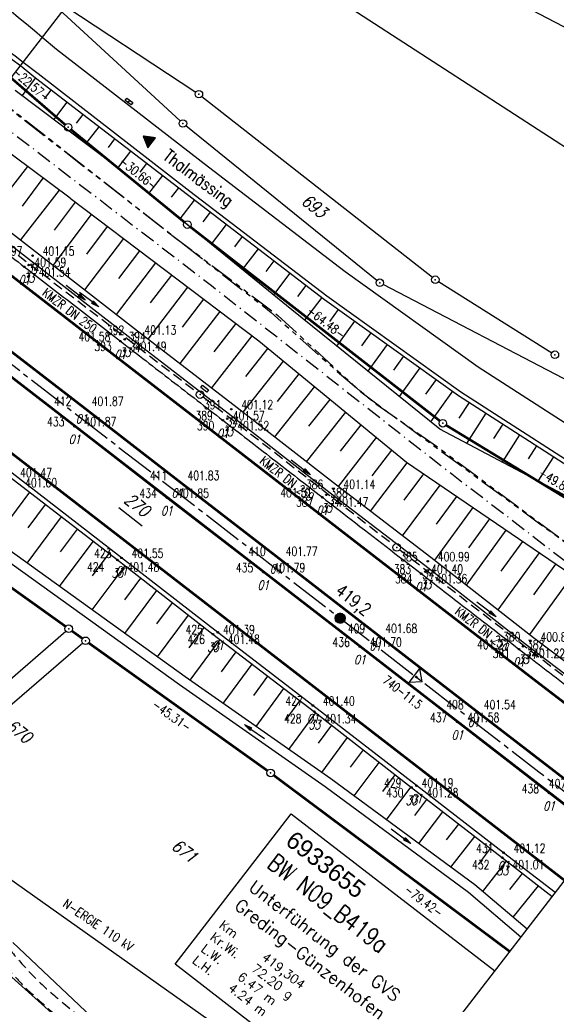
# Model space of a CAD drawing. Extents: x 448814 to 449970, y 436659 to 437685.
# Tile 127 of 132: x 449739 to 449846, y 436809 to 437005. Entities that reach past the tile are written whole.
import ezdxf
from ezdxf.enums import TextEntityAlignment as Align

# ---------------------------------------------------------------- set-up
doc = ezdxf.new("R2010")
doc.units = 0
doc.header["$LTSCALE"] = 2
doc.header["$MEASUREMENT"] = 0
for name, pattern in [('ACHSE', [5.5, 4, -0.5, 0.5, -0.5]), ('AUSGEZOGEN', [0]), ('BAB-FM2', [2.6, 1.5, -0.5, 0.1, -0.5]), ('GESTRICH-X2', [1.5, 1, -0.5]), ('PHANTOMX2', [5, 2.5, -0.5, 0.5, -0.5, 0.5, -0.5])]:
    doc.linetypes.add(name, pattern=pattern)
doc.layers.get('0').update_dxf_attribs({"linetype": 'AUSGEZOGEN'})
for name, color, linetype in [('214-ABSTAND', 8, 'AUSGEZOGEN'), ('214-FLSTNR', 8, 'AUSGEZOGEN'), ('214-FLSTNR-BAB', 7, 'AUSGEZOGEN'), ('214-GRENZL', 8, 'AUSGEZOGEN'), ('214-GRENZL-BAB', 7, 'AUSGEZOGEN'), ('214-GRENZP', 8, 'AUSGEZOGEN'), ('214-GRENZP-BAB', 7, 'AUSGEZOGEN'), ('ACHSETOP', 250, 'ACHSE'), ('BAB_FM', 5, 'BAB-FM2'), ('BOESCHG', 250, 'AUSGEZOGEN'), ('BW-SCHRIFT', 250, 'AUSGEZOGEN'), ('FBR_HOEHE', 4, 'AUSGEZOGEN'), ('FBR_PKT', 7, 'AUSGEZOGEN'), ('FBR_PKT-CODE', 30, 'AUSGEZOGEN'), ('FBR_PKT-NR', 7, 'AUSGEZOGEN'), ('FBRTOP', 250, 'AUSGEZOGEN'), ('HEKT_B', 250, 'CONTINUOUS'), ('KANAL', 7, 'GESTRICH-X2'), ('Lichtwellenleiter COLT', 46, 'PHANTOMX2'), ('Lichtwellenleiter GLH', 46, 'PHANTOMX2'), ('MULDE', 250, 'AUSGEZOGEN'), ('Netzknoten_PKT', 7, 'CONTINUOUS'), ('Netzknoten_PKT-NR', 7, 'CONTINUOUS'), ('Netzknoten_SIGNATUR', 7, 'CONTINUOUS'), ('PFEIL', 7, 'CONTINUOUS'), ('PFEILTOP', 200, 'AUSGEZOGEN'), ('Planeinteilung', 250, 'CONTINUOUS'), ('RAHMEN', 7, 'AUSGEZOGEN'), ('SCHRIFT', 7, 'AUSGEZOGEN'), ('SCHSYMBOL', 200, 'AUSGEZOGEN'), ('STRASSE', 250, 'AUSGEZOGEN'), ('STROMLTG', 4, 'AUSGEZOGEN'), ('TEXTO', 4, 'CONTINUOUS'), ('WEG', 250, 'GESTRICH-X2')]:
    doc.layers.add(name, color=color, linetype=linetype)
doc.styles.add('ROMANS', font='romans.shx', dxfattribs={"width": 0.8})
doc.styles.add('UNIR-O', font='unir_o.shx', dxfattribs={"height": 2.5})

# ---------------------------------------------------------------- blocks, each defined once
blk = doc.blocks.new('*X15')
at = {"color": 0}
for p, q in [((212.23, 257.39), (213.24, 258.4)), ((212.24, 257.33), (213.31, 258.4)), ((212.24, 257.47), (213.17, 258.4)), ((212.24, 257.26), (213.37, 258.39)), ((212.24, 257.55), (213.09, 258.39)), ((212.25, 257.2), (213.43, 258.38)), ((212.26, 257.63), (213, 258.37)), ((212.27, 257.14), (213.49, 258.37)), ((212.28, 257.09), (213.55, 258.35)), ((212.29, 257.73), (212.9, 258.35)), ((212.3, 257.04), (213.6, 258.33)), ((212.32, 256.99), (213.65, 258.31)), ((212.34, 257.86), (212.78, 258.29)), ((212.35, 256.94), (213.69, 258.29)), ((212.37, 256.9), (213.74, 258.26)), ((212.4, 256.85), (213.78, 258.24)), ((212.43, 256.81), (213.83, 258.21)), ((212.46, 256.77), (213.86, 258.18)), ((212.49, 256.73), (213.9, 258.14)), ((212.53, 256.7), (213.94, 258.11)), ((212.56, 256.66), (213.97, 258.07)), ((212.6, 256.63), (214.01, 258.03)), ((212.64, 256.6), (214.04, 257.99)), ((212.68, 256.57), (214.07, 257.95)), ((212.73, 256.54), (214.09, 257.91)), ((212.77, 256.52), (214.12, 257.86)), ((212.82, 256.49), (214.14, 257.82)), ((212.87, 256.47), (214.16, 257.77)), ((212.92, 256.45), (214.18, 257.72)), ((212.97, 256.44), (214.2, 257.66)), ((213.03, 256.42), (214.21, 257.6)), ((213.09, 256.41), (214.22, 257.54)), ((213.16, 256.41), (214.23, 257.48)), ((213.22, 256.4), (214.23, 257.41)), ((213.3, 256.41), (214.23, 257.34)), ((213.38, 256.41), (214.22, 257.26)), ((213.46, 256.43), (214.2, 257.17)), ((213.56, 256.46), (214.18, 257.07)), ((213.69, 256.51), (214.12, 256.95))]:
    blk.add_line(p, q, dxfattribs=at)
blk = doc.blocks.new('SRMAST2')
at = {"color": 0}
blk.add_circle((0, 0), 0.999, dxfattribs=at)
blk.add_point((0, 0), dxfattribs=at)
blk.add_blockref('*X15', (-213.23, -257.4))
blk = doc.blocks.new('1135420')
blk.add_line((1135, 0), (1135, 297))
at = {"layer": 'RAHMEN'}
blk.add_line((950, 5), (950, 415), dxfattribs=at)
blk = doc.blocks.new('PKT')
at = {"color": 0}
blk.add_circle((0, 0), 0.15, dxfattribs=at)
blk.add_point((0, 0), dxfattribs=at)
blk = doc.blocks.new('Station_Netzknoten')
at = {"layer": 'Netzknoten_SIGNATUR'}
for p, q in [((-1.75, 0.5), (1.75, 0.5)), ((0, -1.5), (-1.75, 0.5)), ((0, -1.5), (1.75, 0.5))]:
    blk.add_line(p, q, dxfattribs=at)
blk.add_point((0, 0), dxfattribs=at)
blk = doc.blocks.new('GST')
at = {"color": 0}
blk.add_circle((0, 0), 0.75, dxfattribs=at)
blk.add_point((0, 0), dxfattribs=at)
blk = doc.blocks.new('30')
at = {"color": 0}
for p, q in [((-0.75, -0.29), (-0.75, 0.29)), ((-0.75, 0.29), (0.75, 0.29)), ((0.75, 0.29), (0.75, -0.29)), ((0.75, -0.29), (-0.75, -0.29))]:
    blk.add_line(p, q, dxfattribs=at)
blk.add_point((0, 0), dxfattribs=at)
blk = doc.blocks.new('PFEIL2')
at = {"color": 0}
for p, q in [((0.88, 0), (-2.4, -0.01)), ((0.88, -0.27), (0.88, 0.28)), ((0.88, 0.28), (2.43, 0.01)), ((0.91, 0.27), (0.88, 0.26)), ((0.97, 0.26), (0.88, 0.25)), ((1.02, 0.25), (0.88, 0.23)), ((1.07, 0.24), (0.88, 0.21)), ((1.13, 0.23), (0.88, 0.19)), ((1.18, 0.22), (0.88, 0.17)), ((1.24, 0.21), (0.88, 0.15)), ((1.29, 0.21), (0.88, 0.14)), ((1.34, 0.2), (0.88, 0.12)), ((1.4, 0.19), (0.88, 0.1)), ((1.45, 0.18), (0.88, 0.08)), ((1.51, 0.17), (0.88, 0.06)), ((1.56, 0.16), (0.88, 0.04)), ((1.61, 0.15), (0.88, 0.02)), ((1.67, 0.14), (0.88, 0.01)), ((1.72, 0.13), (0.88, -0.01)), ((1.78, 0.12), (0.88, -0.03)), ((1.83, 0.11), (0.88, -0.05)), ((1.88, 0.1), (0.88, -0.07)), ((1.94, 0.09), (0.88, -0.09)), ((2.05, 0.08), (0.88, -0.12)), ((1.99, 0.08), (0.88, -0.11)), ((2.1, 0.07), (0.88, -0.14)), ((2.15, 0.06), (0.88, -0.16)), ((2.21, 0.05), (0.88, -0.18)), ((2.26, 0.04), (0.88, -0.2)), ((2.32, 0.03), (0.88, -0.22)), ((2.37, 0.02), (0.88, -0.23)), ((2.42, 0.01), (0.88, -0.25)), ((2.43, 0.01), (0.88, -0.27))]:
    blk.add_line(p, q, dxfattribs=at)
blk = doc.blocks.new('13')
blk.add_lwpolyline([(0.76, 1.22), (-0.75, 1.22), (-0.75, 1.8), (0.76, 1.8)], close=True)
at = {"rotation": 180}
blk.add_blockref('GST', (0, 0), dxfattribs=at)
blk = doc.blocks.new('10')
blk.add_blockref('GST', (0, 0))
blk = doc.blocks.new('RPFEIL')
at = {"color": 0}
for p, q in [((0, 0), (-1.25, -2.17)), ((-1.05, -2.17), (-1.05, -1.82)), ((-0.95, -2.17), (-0.95, -1.65)), ((-0.85, -2.17), (-0.85, -1.47)), ((-0.75, -2.17), (-0.75, -1.3)), ((-0.65, -2.17), (-0.65, -1.13)), ((-0.55, -2.17), (-0.55, -0.95)), ((-0.45, -2.17), (-0.45, -0.78)), ((-0.35, -2.17), (-0.35, -0.61)), ((-0.25, -2.17), (-0.25, -0.43)), ((-0.15, -2.17), (-0.15, -0.26)), ((-0.05, -2.17), (-0.05, -0.09)), ((1.25, -2.17), (0, 0)), ((0.05, -2.17), (0.05, -0.09)), ((0.15, -2.17), (0.15, -0.26)), ((0.25, -2.17), (0.25, -0.43)), ((0.35, -2.17), (0.35, -0.61)), ((0.45, -2.17), (0.45, -0.78)), ((0.55, -2.17), (0.55, -0.95)), ((0.65, -2.17), (0.65, -1.13)), ((0.75, -2.17), (0.75, -1.3)), ((0.85, -2.17), (0.85, -1.47)), ((0.95, -2.17), (0.95, -1.65)), ((1.05, -2.17), (1.05, -1.82)), ((-1.25, -2.17), (1.25, -2.17)), ((-1.15, -2.17), (-1.15, -1.99)), ((1.15, -2.17), (1.15, -1.99))]:
    blk.add_line(p, q, dxfattribs=at)

msp = doc.modelspace()

# ---------------------------------------------------------------- linework, layer by layer
at = {"layer": '214-FLSTNR-BAB'}
msp.add_line((449758.74, 436908.05), (449763.41, 436904.44), dxfattribs=at)
at = {"layer": '214-GRENZL'}
for p, q in [((449797.23, 437030.23), (449870.98, 436991.42)), ((449861.04, 436971.14), (449790.1, 437017.14)), ((449741.91, 437011.86), (449770.99, 436985.04)), ((449741.99, 437011.95), (449774.1, 436990.8)), ((449775.31, 436989.92), (449821.26, 436953.9)), ((449810.21, 436953.29), (449772.13, 436984.06)), ((449822.49, 436953.04), (449845.05, 436938.89)), ((449865.9, 436924.06), (449811.46, 436952.48)), ((449718, 436857.36), (449748.22, 436883.43)), ((449751.57, 436881.03), (449720.91, 436854.58))]:
    msp.add_line(p, q, dxfattribs=at)
at = {"layer": '214-GRENZL', "flags": 128}
for points in [[(449764.12, 436796.42), (449737.61, 436821.41)], [(449733.42, 436818.06), (449761.09, 436793.31)]]:
    msp.add_lwpolyline(points, dxfattribs=at)
at = {"layer": '214-GRENZL-BAB', "const_width": 0.5, "flags": 128}
for points in [[(449732.16, 436998.04), (449748.11, 436984.26)], [(449749.25, 436983.3), (449771.85, 436964.87)], [(449773.03, 436963.93), (449822.76, 436925.3)], [(449823.99, 436924.45), (449865.28, 436899.34)], [(449723.43, 436902.03), (449748.17, 436884.36)], [(449749.39, 436883.49), (449751.53, 436881.96)], [(449752.75, 436881.09), (449788.41, 436855.63)], [(449789.62, 436854.74), (449836.68, 436819.64)]]:
    msp.add_lwpolyline(points, dxfattribs=at)
at = {"layer": 'ACHSETOP', "flags": 128}
msp.add_lwpolyline([(448957.68, 437538.39), (449011.27, 437497.03), (449090.43, 437435.92), (449169.59, 437374.82), (449248.76, 437313.72), (449327.92, 437252.62), (449426.87, 437176.24), (449506.03, 437115.14), (449624.77, 437023.48), (449723.72, 436947.11), (449842.47, 436855.45), (449856.16, 436844.88)], dxfattribs=at)
at = {"layer": 'BAB_FM', "flags": 128}
msp.add_lwpolyline([(449277.99, 437340.8), (449306.59, 437316.17), (449316.53, 437307.7), (449355.95, 437277.16), (449395.37, 437246.29), (449417.77, 437227.7), (449419.25, 437223.34), (449419.42, 437223.07), (449432.96, 437212.91), (449451.81, 437199.74), (449472.82, 437182.65), (449487.89, 437172.8), (449494.31, 437157.52), (449507.58, 437145.04), (449552.95, 437113.96), (449563.88, 437108.66), (449589.73, 437088.35), (449629.51, 437057.98), (449670.17, 437029.26), (449693.28, 437015.2), (449712.61, 437001.16), (449728.89, 436989.34), (449777.25, 436952.24), (449822.97, 436916.41), (449852.11, 436894.04), (449865.89, 436885.33), (449867.1, 436886.07)], dxfattribs=at)
at = {"layer": 'BOESCHG'}
for p, q in [((449739.7, 436995.39), (449739.7, 436995.4)), ((449742.13, 436993.63), (449739.46, 436990.05)), ((449743.95, 436989.44), (449745.3, 436991.2)), ((449745.8, 436985.28), (449748.48, 436988.76)), ((449750.33, 436984.6), (449751.65, 436986.33)), ((449752.2, 436980.47), (449754.82, 436983.9)), ((449756.7, 436979.76), (449758, 436981.46)), ((449758.56, 436975.62), (449761.17, 436979.03)), ((449763.01, 436974.85), (449764.35, 436976.59)), ((449739.56, 436968.08), (449743.68, 436973.65)), ((449764.77, 436970.58), (449767.52, 436974.16)), ((449769.29, 436969.89), (449770.7, 436971.73)), ((449745.97, 436963.3), (449750.13, 436968.85)), ((449749.98, 436968.97), (449749.98, 436968.97)), ((449750.2, 436968.8), (449750.2, 436968.8)), ((449770.99, 436965.53), (449773.87, 436969.29)), ((449753.17, 436966.56), (449753.17, 436966.56)), ((449775.58, 436964.94), (449777.05, 436966.86)), ((449745.7, 436956.28), (449753.34, 436966.43)), ((449753.39, 436966.39), (449753.39, 436966.39)), ((449752.37, 436958.49), (449756.54, 436964.02)), ((449756.36, 436964.15), (449756.36, 436964.15)), ((449756.36, 436964.15), (449756.36, 436964.15)), ((449756.58, 436963.98), (449756.59, 436963.98)), ((449777.21, 436960.49), (449780.23, 436964.44)), ((449752.01, 436951.39), (449759.74, 436961.6)), ((449759.56, 436961.74), (449759.56, 436961.74)), ((449759.78, 436961.57), (449759.78, 436961.58)), ((449781.86, 436959.99), (449783.4, 436962.01)), ((449758.74, 436953.66), (449762.94, 436959.19)), ((449762.75, 436959.33), (449762.75, 436959.33)), ((449762.97, 436959.17), (449762.97, 436959.17)), ((449783.42, 436955.44), (449786.58, 436959.58)), ((449758.31, 436946.5), (449766.15, 436956.77)), ((449765.94, 436956.92), (449765.94, 436956.92)), ((449766.16, 436956.76), (449766.17, 436956.76)), ((449788.14, 436955.03), (449789.76, 436957.15)), ((449765.1, 436948.81), (449769.35, 436954.36)), ((449769.14, 436954.51), (449769.14, 436954.52)), ((449769.36, 436954.35), (449769.36, 436954.35)), ((449789.64, 436950.4), (449792.94, 436954.72)), ((449764.63, 436941.61), (449772.55, 436951.94)), ((449772.33, 436952.11), (449772.33, 436952.11)), ((449772.33, 436952.11), (449772.33, 436952.11)), ((449772.55, 436951.94), (449772.55, 436951.94)), ((449794.43, 436950.08), (449796.11, 436952.29)), ((449771.45, 436943.94), (449775.74, 436949.53)), ((449775.52, 436949.7), (449775.52, 436949.7)), ((449775.74, 436949.53), (449775.75, 436949.53)), ((449795.86, 436945.36), (449799.29, 436949.86)), ((449770.96, 436936.74), (449778.95, 436947.12)), ((449778.72, 436947.29), (449778.72, 436947.29)), ((449778.94, 436947.12), (449778.94, 436947.12)), ((449800.83, 436945.13), (449802.54, 436947.52)), ((449802.23, 436940.22), (449805.79, 436945.19)), ((449777.79, 436939.06), (449782.15, 436944.7)), ((449781.91, 436944.88), (449781.91, 436944.88)), ((449782.13, 436944.71), (449782.13, 436944.71)), ((449777.28, 436931.88), (449785.36, 436942.28)), ((449785.1, 436942.47), (449785.1, 436942.47)), ((449785.32, 436942.3), (449785.33, 436942.31)), ((449807.2, 436940.28), (449809.04, 436942.86)), ((449784.11, 436934.15), (449788.51, 436939.78)), ((449788.24, 436940), (449788.25, 436940)), ((449788.24, 436940), (449788.25, 436940)), ((449788.46, 436939.82), (449788.46, 436939.82)), ((449808.47, 436935.19), (449812.3, 436940.54)), ((449783.58, 436927.02), (449791.62, 436937.22)), ((449791.33, 436937.45), (449791.34, 436937.46)), ((449791.55, 436937.28), (449791.55, 436937.28)), ((449813.57, 436935.44), (449815.55, 436938.21)), ((449814.71, 436930.15), (449818.8, 436935.88)), ((449790.39, 436929.2), (449794.72, 436934.67)), ((449794.42, 436934.91), (449794.42, 436934.92)), ((449794.64, 436934.74), (449794.64, 436934.74)), ((449819.94, 436930.6), (449822.06, 436933.56)), ((449789.88, 436922.11), (449797.81, 436932.13)), ((449797.51, 436932.37), (449797.51, 436932.37)), ((449797.73, 436932.2), (449797.73, 436932.2)), ((449796.67, 436924.24), (449800.9, 436929.59)), ((449800.6, 436929.83), (449800.6, 436929.83)), ((449800.82, 436929.66), (449800.82, 436929.66)), ((449820.94, 436925.12), (449825.31, 436931.23)), ((449826.6, 436925.85), (449828.63, 436929)), ((449796.2, 436917.18), (449803.98, 436927.06)), ((449803.69, 436927.29), (449803.69, 436927.29)), ((449803.69, 436927.29), (449803.69, 436927.29)), ((449803.91, 436927.11), (449803.91, 436927.12)), ((449828.12, 436920.82), (449832, 436926.84)), ((449802.95, 436919.29), (449807.04, 436924.53)), ((449806.78, 436924.75), (449806.78, 436924.75)), ((449806.99, 436924.57), (449807, 436924.58)), ((449833.51, 436921.81), (449835.36, 436924.67)), ((449802.55, 436912.24), (449810.12, 436922)), ((449809.87, 436922.21), (449809.87, 436922.21)), ((449810.08, 436922.03), (449810.09, 436922.03)), ((449835.22, 436917.07), (449838.72, 436922.51)), ((449809.27, 436914.39), (449813.18, 436919.49)), ((449812.96, 436919.67), (449812.96, 436919.67)), ((449813.17, 436919.49), (449813.17, 436919.49)), ((449840.43, 436917.77), (449842.08, 436920.34)), ((449842.32, 436913.32), (449845.45, 436918.17)), ((449808.94, 436907.35), (449816.27, 436916.97)), ((449816.05, 436917.13), (449816.05, 436917.13)), ((449816.27, 436916.97), (449816.28, 436916.97)), ((449815.64, 436909.54), (449819.55, 436914.74)), ((449819.58, 436914.72), (449819.58, 436914.72)), ((449815.34, 436902.45), (449822.84, 436912.5)), ((449822.89, 436912.46), (449822.89, 436912.47)), ((449733.96, 436901.64), (449741, 436911.09)), ((449822.06, 436904.76), (449826.11, 436910.27)), ((449826.19, 436910.21), (449826.19, 436910.22)), ((449740.69, 436903.98), (449744.17, 436908.65)), ((449821.74, 436897.54), (449829.39, 436908.03)), ((449829.5, 436907.96), (449829.5, 436907.96)), ((449740.47, 436896.98), (449747.34, 436906.2)), ((449828.51, 436900.04), (449832.69, 436905.79)), ((449832.81, 436905.71), (449832.81, 436905.71)), ((449747.11, 436899.2), (449750.5, 436903.76)), ((449828.06, 436892.61), (449835.99, 436903.54)), ((449836.11, 436903.46), (449836.11, 436903.46)), ((449746.97, 436892.31), (449753.67, 436901.31)), ((449834.99, 436895.35), (449839.29, 436901.29)), ((449839.42, 436901.21), (449839.42, 436901.21)), ((449753.52, 436894.42), (449756.84, 436898.87)), ((449834.38, 436887.68), (449842.6, 436899.04)), ((449842.73, 436898.96), (449842.73, 436898.96)), ((449753.47, 436887.65), (449760, 436896.42)), ((449841.47, 436890.66), (449845.9, 436896.8)), ((449840.71, 436882.74), (449849.2, 436894.55)), ((449759.94, 436889.64), (449763.16, 436893.97)), ((449759.97, 436882.98), (449766.32, 436891.52)), ((449766.36, 436884.87), (449769.48, 436889.07)), ((449766.48, 436878.31), (449772.64, 436886.62)), ((449772.78, 436880.1), (449775.8, 436884.17)), ((449772.99, 436873.65), (449778.96, 436881.74)), ((449779.22, 436875.35), (449782.14, 436879.31)), ((449779.56, 436869.06), (449785.31, 436876.88)), ((449785.66, 436870.61), (449788.49, 436874.46)), ((449786.11, 436864.47), (449791.67, 436872.03)), ((449792.11, 436865.87), (449794.86, 436869.59)), ((449792.66, 436859.89), (449798.04, 436867.16)), ((449798.54, 436861.11), (449801.2, 436864.69)), ((449799.2, 436855.31), (449804.36, 436862.23)), ((449804.95, 436856.33), (449807.52, 436859.77)), ((449805.67, 436850.62), (449810.68, 436857.3)), ((449811.36, 436851.53), (449813.84, 436854.84)), ((449812.11, 436845.88), (449817, 436852.38)), ((449817.75, 436846.72), (449820.18, 436849.93)), ((449818.54, 436841.16), (449823.35, 436847.48)), ((449824.11, 436841.87), (449826.53, 436845.02)), ((449824.96, 436836.43), (449829.71, 436842.57)), ((449830.44, 436836.97), (449832.88, 436840.12)), ((449831.29, 436831.6), (449836.06, 436837.65)), ((449836.71, 436832.01), (449839.23, 436835.17)), ((449837.36, 436826.46), (449842.41, 436832.69))]:
    msp.add_line(p, q, dxfattribs=at)
at = {"layer": 'BOESCHG', "flags": 128}
msp.add_lwpolyline([(449419.53, 437230.76, 0.001173), (449445.97, 437209.23, 0.002458), (449457, 437200.38, 0.000187), (449506.93, 437160.75, 0.008362), (449508.07, 437159.88, 0.005057), (449519.02, 437151.95, 0.001786), (449550.35, 437129.9, 0.000745), (449580.05, 437109.22, -0.001712), (449592.95, 437100.21, -0.001015), (449607.89, 437089.64, 0.001054), (449622.28, 437079.47, 0.001181), (449638.19, 437068.32, -0.000881), (449659.54, 437053.39, -0.001307), (449660.61, 437052.63, -0.000033), (449703.43, 437022.23, -0.003532), (449712.92, 437015.39, -0.00178), (449739.15, 436996.05)], format="xyb", dxfattribs=at)
at = {"layer": 'BOESCHG'}
for points in [[(449622.99, 437002.69), (449662.38, 436972.04), (449686.87, 436952.97), (449702.49, 436940.72), (449718.36, 436928.5), (449737.09, 436914.11), (449758.47, 436897.61), (449777.52, 436882.84), (449797.75, 436867.39), (449817.1, 436852.3), (449835.22, 436838.32), (449845.12, 436830.57)], [(449739.15, 436996.05), (449742.13, 436993.63)], [(449888.75, 436887.1), (449854.3, 436907), (449822.78, 436923.64), (449793.27, 436947.45), (449757.49, 436976.49), (449738.08, 436991.09)], [(449749.09, 436969.64), (449786.69, 436941.27), (449816.1, 436917.09), (449859.3, 436887.67), (449872.78, 436879.15)]]:
    msp.add_lwpolyline(points, dxfattribs=at)
at = {"layer": 'BOESCHG', "flags": 128}
for points in [[(449749.09, 436969.64), (449726.55, 436986.37)], [(449740.53, 436975.99), (449732.93, 436966.18)], [(449746.88, 436971.28), (449739.18, 436961.34)]]:
    msp.add_lwpolyline(points, dxfattribs=at)
at = {"layer": 'BW-SCHRIFT'}
msp.add_lwpolyline([(449810.53, 436785.75), (449770, 436817.1), (449793.1, 436847.04), (449833.69, 436815.76)], dxfattribs=at)
at = {"layer": 'FBRTOP', "const_width": 0.5}
for points in [[(448949.13, 437527.31), (449002.72, 437485.94), (449081.88, 437424.84), (449161.04, 437363.74), (449240.2, 437302.64), (449319.36, 437241.54), (449418.31, 437165.16), (449497.47, 437104.06), (449616.22, 437012.4), (449715.17, 436936.02), (449833.91, 436844.37), (449847.61, 436833.8)], [(449857.37, 436846.44), (449849.95, 436852.2), (449829.51, 436867.92), (449809.88, 436883.07), (449790.02, 436898.44), (449770.45, 436913.53), (449751.35, 436928.31), (449730.42, 436944.44), (449710.56, 436959.78), (449690.25, 436975.48), (449681.3, 436982.41)]]:
    msp.add_lwpolyline(points, dxfattribs=at)
at = {"layer": 'FBRTOP'}
msp.add_lwpolyline([(449660.73, 437017.16, -0.000053), (449674.46, 437006.56, -0.000099), (449681.82, 437000.88), (449700.1, 436986.75, -0.000246), (449710.44, 436978.75, 0.000279), (449720.77, 436970.76, 0.000745), (449729.91, 436963.71, -0.00068), (449739.93, 436956, -0.000215), (449749.51, 436948.59, 0.000221), (449759.09, 436941.19, 0.000129), (449769.29, 436933.31, -0.000214), (449779.49, 436925.44, -0.000259), (449789.41, 436917.77, 0.000272), (449799.33, 436910.1, 0.000081), (449805.09, 436905.65, 0.000034), (449819.03, 436894.89, 0.000109), (449827.23, 436888.56, 0.000079), (449838.52, 436879.86, 0.001362), (449849.37, 436871.54, -0.001569), (449858.79, 436864.32, -0.000374), (449864.82, 436859.66, 0.000021), (449866.54, 436858.33, 0.000175)], format="xyb", dxfattribs=at)
at = {"layer": 'FBRTOP', "const_width": 0.5}
for points in [[(449658.91, 437014.8, -0.000053), (449672.64, 437004.2, -0.000099), (449680, 436998.52), (449698.28, 436984.39, -0.000246), (449708.61, 436976.4, 0.000279), (449718.95, 436968.4, 0.000745), (449728.1, 436961.35, -0.00068), (449738.11, 436953.64, -0.000215), (449747.69, 436946.24, 0.000221), (449757.27, 436938.83, 0.000129), (449767.47, 436930.96, -0.000214), (449777.67, 436923.08, -0.000259), (449787.58, 436915.42, 0.000272), (449797.51, 436907.74, 0.000081), (449803.27, 436903.29, 0.000034), (449817.21, 436892.53, 0.000109), (449825.41, 436886.2, 0.000079), (449836.7, 436877.5, 0.001362), (449847.57, 436869.17, -0.001569), (449856.97, 436861.96, -0.000374), (449863, 436857.3, 0.000022), (449864.72, 436855.97, 0.000175)], [(449678.75, 436979.3), (449722.5, 436945.52, -0.000002), (449781.87, 436899.7, 0.000001), (449841.24, 436853.87), (449854.94, 436843.3, -0.000003)]]:
    msp.add_lwpolyline(points, format="xyb", dxfattribs=at)
at = {"layer": 'FBRTOP'}
for points in [[(449845.73, 436831.36), (449835.44, 436839.31), (449818.09, 436852.68), (449797.43, 436868.63), (449778.5, 436883.2), (449759.3, 436898.03), (449738.1, 436914.41), (449719.13, 436929.08), (449703.7, 436941.04), (449687.64, 436953.45), (449662.73, 436972.66), (449640.01, 436990.24)], [(449678.75, 436979.19), (449696.56, 436965.46), (449713.99, 436951.98), (449729.01, 436940.42), (449749.92, 436924.24), (449768.36, 436910.01), (449787.57, 436895.18), (449806.8, 436880.35), (449826.25, 436865.34), (449844.53, 436851.19), (449854.88, 436843.21)]]:
    msp.add_lwpolyline(points, dxfattribs=at)
at = {"layer": 'KANAL'}
for p, q in [((449736.31, 436960.12), (449774.38, 436931)), ((449775.56, 436930.09), (449813.56, 436900.59)), ((449814.75, 436899.66), (449856.78, 436867.31))]:
    msp.add_line(p, q, dxfattribs=at)
at = {"layer": 'Lichtwellenleiter COLT', "flags": 128}
msp.add_lwpolyline([(448987.76, 437577.35), (448999.76, 437565.35), (449013.23, 437542.09), (449015.39, 437534.98), (449018.87, 437529.6), (449025.86, 437525.22), (449038.3, 437522.2), (449054.37, 437521.79), (449059.83, 437520.83), (449063.6, 437518.32), (449065.94, 437515.99), (449065.94, 437515.99), (449095.92, 437479.56), (449111.4, 437468.12), (449127.44, 437455.52), (449178.72, 437415.24), (449233.15, 437373.83), (449253.21, 437359.13), (449262.23, 437352.79), (449280.62, 437346.76), (449287.1, 437341.82), (449307.55, 437322.33), (449340.02, 437293.36), (449374.56, 437265.73), (449393.08, 437250.74), (449428.07, 437222.46), (449452.14, 437199.79), (449494.56, 437161.22), (449507.89, 437149.01), (449534.3, 437128.89), (449553.23, 437115.21), (449572.54, 437100.71), (449585.24, 437093.35), (449606.15, 437079.4), (449652.15, 437047.51), (449661.01, 437041.17), (449666.59, 437037.87), (449672.52, 437035.64), (449679.08, 437032.18), (449687.18, 437027), (449687.18, 437027), (449737.29, 436987.47), (449769.33, 436962.31)], dxfattribs=at)
at = {"layer": 'Lichtwellenleiter COLT'}
msp.add_lwpolyline([(449769.33, 436962.31), (449790.49, 436946.29), (449806.97, 436931.08), (449854.1, 436896.45), (449877.12, 436879.93), (449881.02, 436877.07)], dxfattribs=at)
at = {"layer": 'Lichtwellenleiter GLH', "flags": 128}
msp.add_lwpolyline([(448987.88, 437577.51), (449010.1, 437551.38), (449016.19, 437536.4), (449021.74, 437528.72), (449038.78, 437522.27), (449054.54, 437521.86), (449060.55, 437520.65), (449065.79, 437515.9), (449095.77, 437479.47), (449099.8, 437476.39), (449111.46, 437468.05), (449130.15, 437452.82), (449130.15, 437452.82), (449149.33, 437438.24), (449167.32, 437424.32), (449186.31, 437409.34), (449205.49, 437394.55), (449223.61, 437380.18), (449236.8, 437370.5), (449248.92, 437361.94), (449261.58, 437352.63), (449264.54, 437351.36), (449279.16, 437347.17), (449281.72, 437346.19), (449321.42, 437309.1), (449340.02, 437293.36), (449356.91, 437279.56), (449377.23, 437263.36), (449393.08, 437250.74), (449397.29, 437247.33), (449421.04, 437227.89), (449437.84, 437213.13), (449442.12, 437206), (449459.73, 437191.54), (449481.12, 437173.04), (449488.91, 437165.53), (449493.55, 437161.87), (449538.76, 437125.75), (449551.18, 437118.3), (449554.62, 437114.8), (449556.48, 437112.36), (449572.38, 437100.62), (449574.79, 437099.22), (449585.08, 437093.26), (449588.67, 437091.23), (449604.54, 437080.59), (449622.04, 437068.93), (449637.57, 437058.56), (449652.21, 437047.81), (449662.24, 437040.56), (449672.52, 437035.64), (449674.78, 437034.6), (449688.14, 437027.63), (449701.05, 437018.18), (449712.46, 437010.13), (449722.3, 437002.3), (449730.86, 436994.18), (449735.94, 436988.35), (449789.13, 436946.92), (449802.1, 436935.3), (449809.68, 436928.95), (449822.5, 436919.98), (449850.92, 436898.87), (449850.92, 436898.87), (449871.01, 436884.1), (449881.05, 436877.11)], dxfattribs=at)
at = {"layer": 'MULDE'}
msp.add_lwpolyline([(449840.13, 436824.11), (449829.72, 436832.93), (449801.03, 436854.03), (449771.99, 436874.35), (449725.13, 436907.98), (449699.45, 436926.91, 0.000146), (449699.45, 436926.91), (449671.38, 436947.58), (449637.66, 436972.52)], format="xyb", dxfattribs=at)
at = {"layer": 'MULDE', "flags": 128}
for points in [[(449723.88, 436973.19), (449742.18, 436959.01), (449762.47, 436943.27), (449781.78, 436928.42), (449802.14, 436912.56), (449820.96, 436898.15), (449841.42, 436882.18), (449861.26, 436867.19), (449868.88, 436861.35)], [(449722.66, 436971.61), (449740.96, 436957.43), (449761.25, 436941.69), (449780.56, 436926.84), (449800.91, 436910.98), (449819.73, 436896.57), (449840.2, 436880.6), (449860.05, 436865.6), (449867.65, 436859.76)]]:
    msp.add_lwpolyline(points, dxfattribs=at)
at = {"layer": 'MULDE'}
msp.add_lwpolyline([(449838.91, 436822.52), (449828.48, 436831.36), (449799.86, 436852.4), (449770.83, 436872.72), (449723.95, 436906.37), (449698.27, 436925.3), (449670.19, 436945.97), (449636.48, 436970.91)], dxfattribs=at)
at = {"layer": 'STRASSE'}
for points in [[(449362.46, 437286.84, 0.003129), (449378.39, 437273.8, 0.000219), (449408.94, 437249.11, 0.000389), (449426.16, 437235.24, 0.000199), (449436.47, 437226.95, 0.000081), (449461.92, 437206.5, 0.002212), (449498.74, 437177.21, 0.005742), (449512.99, 437166.24, 0.0056), (449526.07, 437156.63, 0.002613), (449554.65, 437136.36, 0.00064), (449582.62, 437116.79, -0.001217), (449597.34, 437106.46, -0.000457), (449617.3, 437092.36, 0.000962), (449626.76, 437085.69, 0.000105), (449631.4, 437082.43, 0.000015), (449663.88, 437059.65, 0.000123), (449670.22, 437055.21, -0.000021), (449708.02, 437028.72, -0.00448), (449717.59, 437021.89, -0.023584), (449743.51, 437001.7)], [(449354.28, 437284.37, 0.000359), (449357.91, 437281.36, 0.003129), (449373.91, 437268.25, 0.000219), (449404.46, 437243.56, 0.000389), (449421.69, 437229.68, 0.000199), (449432, 437221.39, 0.000081), (449457.46, 437200.94, 0.002212), (449494.32, 437171.61, 0.005742), (449508.7, 437160.54, 0.0056), (449521.91, 437150.84, 0.002613), (449550.55, 437130.52, 0.00064), (449578.54, 437110.94, -0.001217), (449593.23, 437100.63, -0.000457), (449613.18, 437086.54, 0.000962), (449622.66, 437079.85, 0.000105), (449627.31, 437076.59, 0.000015), (449659.79, 437053.81, 0.000123), (449666.12, 437049.37, -0.000021), (449703.92, 437022.89, -0.00448), (449713.39, 437016.12, -0.002235), (449739.72, 436996.78)]]:
    msp.add_lwpolyline(points, format="xyb", dxfattribs=at)
for points in [[(449743.51, 437001.7), (449746.31, 436999.33), (449776.63, 436975.87), (449803.85, 436955.06), (449830.36, 436936.1), (449860.42, 436916.74), (449891.51, 436898.95), (449896.09, 436896.61)], [(449739.72, 436996.78), (449742.66, 436994.5), (449772.94, 436971.07), (449800.25, 436950.2), (449826.96, 436931.09), (449857.27, 436911.56), (449888.62, 436893.62), (449892.33, 436891.73)], [(449742.13, 436993.63), (449772.42, 436970.4), (449799.74, 436949.51), (449826.48, 436930.39), (449856.83, 436910.84), (449888.22, 436892.88), (449891.8, 436891.05)]]:
    msp.add_lwpolyline(points, dxfattribs=at)
at = {"layer": 'STROMLTG', "flags": 128}
msp.add_lwpolyline([(449808.66, 436783.33), (449699.48, 436860.62), (449444.3, 437041.88), (449195.4, 437219.16), (448919.45, 437415.95), (448883.12, 437441.79)], dxfattribs=at)
at = {"layer": 'WEG', "flags": 128}
for points in [[(449526.11, 437002.5, 0.000258), (449533.78, 437001.6, 0.000364), (449539.22, 437000.96), (449544.6, 437000.33, 0.000666), (449556.55, 436998.96, -0.000573), (449570.44, 436997.37, -0.000518), (449572.54, 436997.13, -0.000653), (449574.2, 436996.93, -0.004624), (449575.32, 436996.79, -0.00208), (449577.81, 436996.43, -0.003663), (449582.66, 436995.68, -0.002624), (449589.41, 436994.54, -0.000262), (449590.62, 436994.33, -0.000465), (449591.3, 436994.21, -0.003059), (449591.97, 436994.09, -0.002882), (449592.68, 436993.95, -0.02301), (449593.01, 436993.87, -0.008746), (449593.87, 436993.59, -0.022856), (449595.32, 436993.03, -0.009829), (449598.59, 436991.5, -0.006537), (449601.44, 436990.06, -0.01117), (449603.07, 436989.16, -0.010248), (449604.48, 436988.3, -0.01041), (449605.83, 436987.4, -0.012763), (449607.51, 436986.16, -0.013437), (449609.04, 436984.9, -0.007736), (449610.65, 436983.46, -0.009611), (449611.91, 436982.25, -0.00428), (449613.75, 436980.39, -0.006301), (449614.97, 436979.1, -0.002055), (449616.01, 436977.96, -0.003144), (449616.68, 436977.22, -0.004707), (449618.5, 436975.12, -0.002862), (449621.44, 436971.62, -0.001455), (449625.98, 436966.13, -0.002534), (449628.56, 436962.95, -0.000085), (449628.97, 436962.44, -0.000055), (449629.62, 436961.63, -0.000904), (449637.61, 436951.65, -0.000735), (449647.41, 436939.34, -0.00182), (449649.06, 436937.24, -0.000693), (449653.38, 436931.7, -0.011254), (449658.49, 436924.8, 0.008861), (449664.94, 436916.02, 0.014681), (449669.67, 436910.17, -0.013499), (449674.83, 436903.83, -0.010539), (449683.52, 436892.01, -0.004714), (449702.15, 436865.02, -0.003143), (449709.77, 436853.59, 0.003397), (449716.83, 436843.01, 0.008007), (449726.8, 436828.8, 0.01213), (449733.76, 436819.69, 0.013843), (449737.77, 436814.96, 0.018936), (449740.93, 436811.7, 0.018938), (449745.86, 436807.32, -0.013566), (449752.81, 436801.29, -0.004624), (449754.94, 436799.3, -0.000599), (449771.19, 436783.8, -0.014612), (449777.32, 436777.59, -0.007617), (449788.53, 436765.17)], [(449667.07, 436917.72, -0.004232), (449674.99, 436908.12, -0.015819), (449677, 436905.47, -0.001187), (449698.96, 436874.44, -0.004718), (449704.4, 436866.56, -0.003141), (449712.03, 436855.12, 0.003408), (449719.08, 436844.57, 0.007998), (449728.97, 436830.47, 0.012083), (449735.88, 436821.41, 0.01389), (449739.68, 436816.94, 0.017716), (449742.87, 436813.62, 0.023552), (449747.82, 436809.27, -0.018847), (449754.05, 436803.89, -0.005148), (449756, 436802.05, -0.000568), (449773.43, 436785.09, -0.009797), (449779.41, 436779.04, -0.005), (449790.75, 436766.84)]]:
    msp.add_lwpolyline(points, format="xyb", dxfattribs=at)

# ---------------------------------------------------------------- block references
at = {"layer": '214-GRENZP', "rotation": 322.3368156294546}
for p in [(449774.72, 436990.38), (449771.54, 436984.53), (449810.79, 436952.82), (449821.85, 436953.43), (449845.68, 436938.49)]:
    msp.add_blockref('GST', p, dxfattribs=at)
at = {"layer": '214-GRENZP-BAB', "rotation": 322.3368156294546}
for p in [(449748.67, 436983.77), (449772.43, 436964.39), (449823.35, 436924.84), (449748.78, 436883.92), (449752.14, 436881.52), (449789.02, 436855.19)]:
    msp.add_blockref('GST', p, dxfattribs=at)
at = {"layer": 'FBR_PKT'}
for p in [(449741.57, 436958.22), (449739.93, 436956), (449740.79, 436956.34), (449759.09, 436941.19), (449759.93, 436941.55), (449761.86, 436942.48), (449751.35, 436928.31), (449781.17, 436927.63), (449779.49, 436925.44), (449780.37, 436925.74), (449749.92, 436924.24), (449770.45, 436913.53), (449801.53, 436911.77), (449768.36, 436910.01), (449799.33, 436910.1), (449800.12, 436910.57), (449759.3, 436898.03), (449790.02, 436898.44), (449758.47, 436897.61), (449820.35, 436897.36), (449787.57, 436895.18), (449819.03, 436894.89), (449819.86, 436895.29), (449777.52, 436882.84), (449778.5, 436883.2), (449809.88, 436883.07), (449806.8, 436880.35), (449839.34, 436880.4), (449840.81, 436881.39), (449838.52, 436879.86), (449797.43, 436868.63), (449797.75, 436867.39), (449829.51, 436867.92), (449826.25, 436865.34), (449818.09, 436852.68), (449817.1, 436852.3), (449844.53, 436851.19), (449835.44, 436839.31), (449835.22, 436838.32)]:
    msp.add_blockref('PKT', p, dxfattribs=at)
at = {"layer": 'HEKT_B'}
msp.add_blockref('SRMAST2', (449802.88, 436886.01), dxfattribs=at)
at = {"layer": 'Netzknoten_PKT'}
msp.add_blockref('PKT', (449818.07, 436874.29), dxfattribs=at)
at = {"layer": 'Netzknoten_SIGNATUR', "rotation": 52.31541852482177}
msp.add_blockref('Station_Netzknoten', (449818.07, 436874.29), dxfattribs=at)
at = {"layer": 'PFEIL'}
for p, rotation in [((449750.17, 436950.84), 322.5705000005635), ((449795.04, 436916.05), 322.1694999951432), ((449832.06, 436887.75), 322.4136999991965)]:
    msp.add_blockref('PFEIL2', p, dxfattribs=dict(at, rotation=rotation))
at = {"layer": 'PFEILTOP'}
for p, rotation in [((449752.85, 436949.45), 323.0122047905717), ((449785.8, 436863.44), 144.9368669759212), ((449815.01, 436842.56), 323.5346519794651)]:
    msp.add_blockref('PFEIL2', p, dxfattribs=dict(at, rotation=rotation))
at = {"layer": 'Planeinteilung', "linetype": 'Continuous', "rotation": 322.3369009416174}
msp.add_blockref('1135420', (448814.48, 437352.85), dxfattribs=at)
at = {"layer": 'SCHRIFT', "rotation": 52.01868238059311}
msp.add_blockref('RPFEIL', (449763.6, 436982.03), dxfattribs=at)
at = {"layer": 'SCHSYMBOL'}
for name, p, rotation in [('30', (449760.78, 436988.91), 324.2533839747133), ('13', (449774.96, 436930.55), 322.3364999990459), ('10', (449814.15, 436900.12), 322.3364999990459)]:
    msp.add_blockref(name, p, dxfattribs=dict(at, rotation=rotation))

# ---------------------------------------------------------------- texts
at = {"layer": '214-ABSTAND', "char_height": 1.8, "attachment_point": 5, "style": 'ROMANS'}
for s, insert, rotation in [('-22.57-', (449741.34, 436992.28), 319.1677), ('-30.66-', (449762.68, 436974.58), 320.7968), ('-64.48-', (449800.13, 436944.89), 322.1635), ('-49.82-', (449846.47, 436912.94), 328.693), ('-45.31-', (449769.33, 436866.6), 324.4754), ('-79.42-', (449819.55, 436829.71), 323.2776)]:
    msp.add_mtext(s, dxfattribs=dict(at, insert=insert, rotation=rotation))
at = {"layer": '214-FLSTNR', "style": 'ROMANS', "oblique": 15, "width": 0.8}
for s, rotation, p in [('693', 322.3368, (449794.93, 436968.69)), ('670', 322.3493, (449736.09, 436864.08)), ('671', 322.3368, (449769.05, 436840.26))]:
    msp.add_text(s, height=2.5, rotation=rotation, dxfattribs=at).set_placement(p)
at = {"layer": '214-FLSTNR-BAB', "style": 'ROMANS', "oblique": 15, "width": 0.8}
msp.add_text('270', height=2.5, rotation=322.3368, dxfattribs=at).set_placement((449759.61, 436909.19))
at = {"layer": 'BW-SCHRIFT'}
for s, height, style, p in [('6933655', 3.5, 'UNIR-O', (449791.74, 436841.13)), ('Unterführung der GVS', 2.5, 'ROMANS', (449784.41, 436832.04)), ('Greding-Günzenhofen', 2.5, 'ROMANS', (449781.59, 436828.36)), ('Km', 1.8, 'ROMANS', (449778.59, 436824.57)), ('Kr.Wi.', 1.8, 'ROMANS', (449776.82, 436822.17)), ('L.W.   6.47 m', 1.8, 'ROMANS', (449775.03, 436819.85)), ('L.H.   4.24 m', 1.8, 'ROMANS', (449773.28, 436817.55)), ('419,304', 1.8, 'ROMANS', (449787.1, 436818.19)), ('72.20 g', 1.8, 'ROMANS', (449785.07, 436815.92))]:
    msp.add_text(s, height=height, rotation=322.371, dxfattribs=dict(at, style=style)).set_placement(p)
at = {"layer": 'BW-SCHRIFT', "style": 'ROMANS', "width": 0.8}
msp.add_text('BW N09_B419a', height=3.5, rotation=322.371, dxfattribs=at).set_placement((449788.07, 436836.62))
at = {"layer": 'FBR_HOEHE', "style": 'ROMANS', "width": 0.75}
for s, p in [('401.15', (449743.57, 436958.22)), ('401.59', (449741.93, 436956)), ('401.54', (449742.79, 436954.03)), ('401.13', (449763.86, 436942.48)), ('401.49', (449761.93, 436939.25)), ('401.87', (449753.35, 436928.31)), ('401.12', (449783.17, 436927.63)), ('401.87', (449751.92, 436924.24)), ('401.57', (449781.49, 436925.44)), ('401.52', (449782.37, 436923.44)), ('401.47', (449739.09, 436914.11)), ('401.60', (449740.1, 436912.11)), ('401.83', (449772.45, 436913.53)), ('401.14', (449803.53, 436911.77)), ('401.85', (449770.36, 436910.01)), ('401.47', (449802.12, 436908.27)), ('401.77', (449792.02, 436898.44)), ('401.55', (449761.3, 436898.03)), ('400.99', (449822.35, 436897.36)), ('401.48', (449760.47, 436895.32)), ('401.79', (449789.57, 436895.18)), ('401.40', (449821.03, 436894.89)), ('401.36', (449821.86, 436892.99)), ('401.39', (449779.52, 436882.84)), ('401.68', (449811.88, 436883.07)), ('401.48', (449780.5, 436880.9)), ('400.84', (449842.81, 436881.39)), ('401.70', (449808.8, 436880.35)), ('401.22', (449841.34, 436878.1)), ('401.40', (449799.43, 436868.63)), ('401.54', (449831.51, 436867.92)), ('401.34', (449799.75, 436865.09)), ('401.58', (449828.25, 436865.34)), ('401.19', (449819.1, 436852.3)), ('401.28', (449820.09, 436850.38)), ('401.12', (449837.44, 436839.31)), ('401.01', (449837.22, 436836.02))]:
    msp.add_text(s, height=1.8, dxfattribs=at).set_placement(p)
for s, p in [('401.58', (449757.09, 436941.19)), ('401.51', (449797.31, 436910.09)), ('401.27', (449836.53, 436879.88))]:
    msp.add_text(s, height=1.8, dxfattribs=at).set_placement(p, align=Align.RIGHT)
at = {"layer": 'FBR_PKT-CODE', "style": 'ROMANS', "oblique": 15, "width": 0.75}
for s, p in [('34', (449741.56, 436954.72)), ('01', (449739.94, 436952.5)), ('33', (449740.78, 436952.84)), ('01', (449759.09, 436937.69)), ('33', (449759.94, 436938.06)), ('34', (449761.84, 436938.97)), ('01', (449751.34, 436924.81)), ('34', (449781.19, 436924.12)), ('01', (449779.5, 436921.94)), ('33', (449780.38, 436922.25)), ('01', (449749.94, 436920.75)), ('01', (449770.44, 436910.03)), ('34', (449801.53, 436908.28)), ('01', (449768.34, 436906.5)), ('01', (449799.31, 436906.59)), ('33', (449800.12, 436907.06)), ('33', (449758.47, 436894.12)), ('01', (449759.31, 436894.53)), ('01', (449790.03, 436894.94)), ('34', (449820.34, 436893.84)), ('01', (449787.56, 436891.69)), ('01', (449819.03, 436891.38)), ('33', (449819.88, 436891.78)), ('33', (449777.53, 436879.34)), ('01', (449778.5, 436879.69)), ('01', (449809.88, 436879.56)), ('01', (449806.81, 436876.84)), ('33', (449839.34, 436876.91)), ('34', (449840.81, 436877.91)), ('01', (449838.53, 436876.38)), ('01', (449797.44, 436865.12)), ('33', (449797.75, 436863.88)), ('01', (449829.5, 436864.41)), ('01', (449826.25, 436861.84)), ('01', (449818.09, 436849.19)), ('33', (449817.09, 436848.81)), ('01', (449844.53, 436847.69)), ('01', (449835.44, 436835.81)), ('33', (449835.22, 436834.81))]:
    msp.add_text(s, height=1.8, dxfattribs=at).set_placement(p, align=Align.CENTER)
at = {"layer": 'FBR_PKT-NR', "style": 'ROMANS', "width": 0.75}
for s, p in [('397', (449739.56, 436958.22)), ('392', (449759.84, 436942.47)), ('412', (449749.34, 436928.31)), ('391', (449779.19, 436927.62)), ('433', (449747.94, 436924.25)), ('389', (449777.5, 436925.44)), ('411', (449768.44, 436913.53)), ('386', (449799.53, 436911.78)), ('434', (449766.34, 436910)), ('410', (449788.03, 436898.44)), ('423', (449757.31, 436898.03)), ('385', (449818.34, 436897.34)), ('435', (449785.56, 436895.19)), ('383', (449817.03, 436894.88)), ('425', (449775.53, 436882.84)), ('409', (449807.88, 436883.06)), ('380', (449838.81, 436881.41)), ('436', (449804.81, 436880.34)), ('427', (449795.44, 436868.62)), ('408', (449827.5, 436867.91)), ('437', (449824.25, 436865.34)), ('429', (449815.09, 436852.31)), ('438', (449842.53, 436851.19)), ('407', (449847.94, 436852.19)), ('431', (449833.44, 436839.31))]:
    msp.add_text(s, height=1.8, dxfattribs=at).set_placement(p, align=Align.RIGHT)
for s, p in [('394', (449760.69, 436941.19)), ('393', (449753.89, 436939.25)), ('390', (449774.32, 436923.44)), ('388', (449800.92, 436910.1)), ('387', (449794.07, 436908.27)), ('424', (449752.41, 436895.32)), ('384', (449813.81, 436892.99)), ('426', (449772.45, 436880.9)), ('382', (449840.11, 436879.86)), ('381', (449833.29, 436878.1)), ('428', (449791.7, 436865.09)), ('430', (449812.04, 436850.38)), ('432', (449829.17, 436836.02))]:
    msp.add_text(s, height=1.8, dxfattribs=at).set_placement(p)
at = {"layer": 'HEKT_B', "style": 'ROMANS', "width": 0.8}
msp.add_text('419,2', height=2.5, rotation=322.3365, dxfattribs=at).set_placement((449801.72, 436891.06))
at = {"layer": 'Netzknoten_PKT-NR', "style": 'ROMANS', "width": 0.75}
msp.add_text('740-11.5', height=1.8, rotation=322.3874, dxfattribs=at).set_placement((449818.37, 436867.79), align=Align.RIGHT)
at = {"layer": 'SCHRIFT', "style": 'ROMANS', "width": 0.8}
msp.add_text('Thalmässing', height=2.5, rotation=323.1581, dxfattribs=at).set_placement((449767.35, 436977.59))
at = {"layer": 'STROMLTG', "style": 'ROMANS', "width": 0.8}
msp.add_text('N-ERGIE 110 kV', height=1.8, rotation=325.7513, dxfattribs=at).set_placement((449747.44, 436828.74))
at = {"layer": 'TEXTO', "style": 'ROMANS', "width": 0.75}
for rotation, p in [(322.5705, (449748.43, 436946.58)), (322.1695, (449791.73, 436913.09)), (322.4137, (449830.68, 436883.11))]:
    msp.add_text('KMZR DN 250', height=1.8, rotation=rotation, dxfattribs=at).set_placement(p, align=Align.CENTER)

doc.saveas('drawing.dxf')
